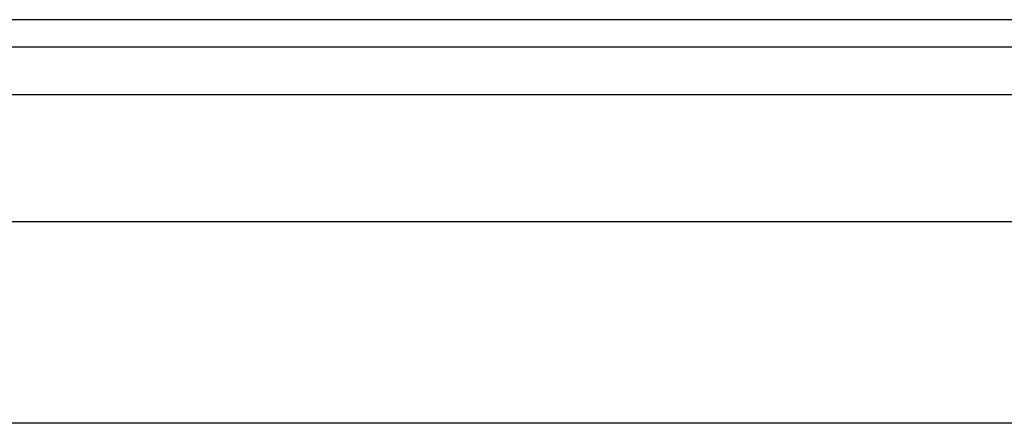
# Model space of a CAD drawing. Header units: inches. Extents: x 4 to 105, y 5 to 58.
# Tile 109 of 133: x 16.327 to 18.248, y 38.501 to 39.289. Entities that reach past the tile are written whole.
import ezdxf

# ---------------------------------------------------------------- set-up
doc = ezdxf.new("R2010")
doc.units = ezdxf.units.IN
doc.header["$MEASUREMENT"] = 0
doc.layers.add('Visible Edges(ANSI)', color=7, linetype='Continuous', lineweight=25)
doc.layers.add('Visible Tangent Edges(ANSI)', color=7, linetype='Continuous', lineweight=25)

msp = doc.modelspace()

# ---------------------------------------------------------------- linework, layer by layer
at = {"layer": 'Visible Edges(ANSI)'}
for p, q in [((19.2899, 39.2885), (3.6639, 39.2885)), ((3.6639, 39.2355), (19.2899, 39.2355)), ((4.3946, 38.8948), (18.5387, 38.8948)), ((18.5387, 38.5011), (4.3946, 38.5011))]:
    msp.add_line(p, q, dxfattribs=at)
at = {"layer": 'Visible Tangent Edges(ANSI)'}
msp.add_line((3.6639, 39.1425), (19.2899, 39.1425), dxfattribs=at)

doc.saveas('drawing.dxf')
